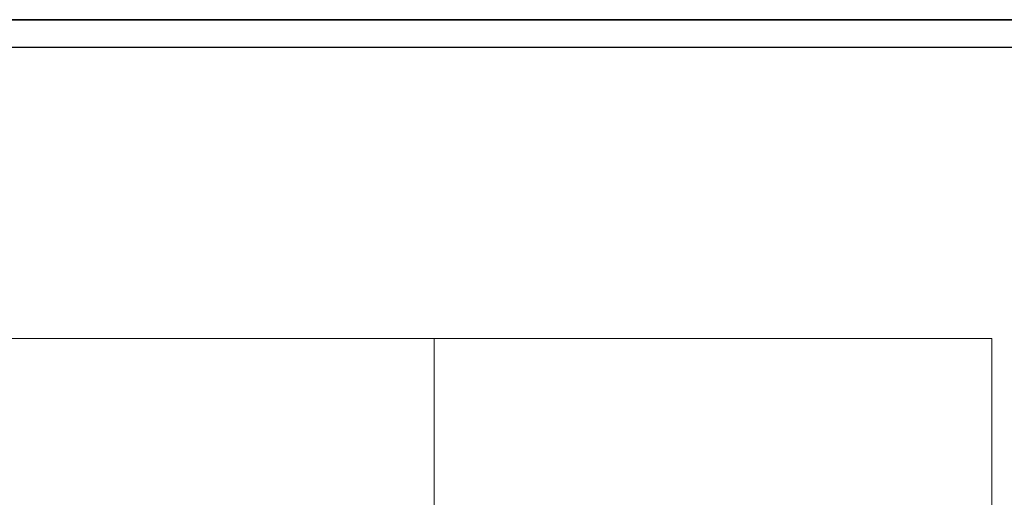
# Model space of a CAD drawing. Header units: millimetres. Extents: x 502444 to 745500, y -417645 to -375189.
# Tile 206 of 208: x 735935 to 741428, y -396837 to -394174. Entities that reach past the tile are written whole.
import ezdxf

# ---------------------------------------------------------------- set-up
doc = ezdxf.new("R2010")
doc.units = ezdxf.units.MM
doc.layers.add('PDF2_Geometry', color=7, linetype='Continuous')

msp = doc.modelspace()

# ---------------------------------------------------------------- linework, layer by layer
at = {"layer": 'PDF2_Geometry', "lineweight": 25}
for points in [[(745499.91658, -414165.10251), (745499.91658, -394173.65826), (717301.69377, -394173.65826), (717301.69377, -414165.10251)], [(745499.91658, -414165.10251), (717301.69377, -414165.10251), (717301.69377, -394173.65826), (745499.91658, -394173.65826)], [(717454.49936, -394326.46386), (745347.11098, -394326.46386), (745347.11098, -414012.29691), (717454.49936, -414012.29691)]]:
    msp.add_lwpolyline(points, close=True, dxfattribs=at)
at = {"layer": 'PDF2_Geometry', "lineweight": 9}
for points in [[(738247.24124, -397188.77355), (738247.24124, -395951.42092), (735455.7439, -395951.42092)], [(741359.25764, -397188.77355), (741359.25764, -395951.42092), (738247.24124, -395951.42092)]]:
    msp.add_lwpolyline(points, dxfattribs=at)

doc.saveas('drawing.dxf')
